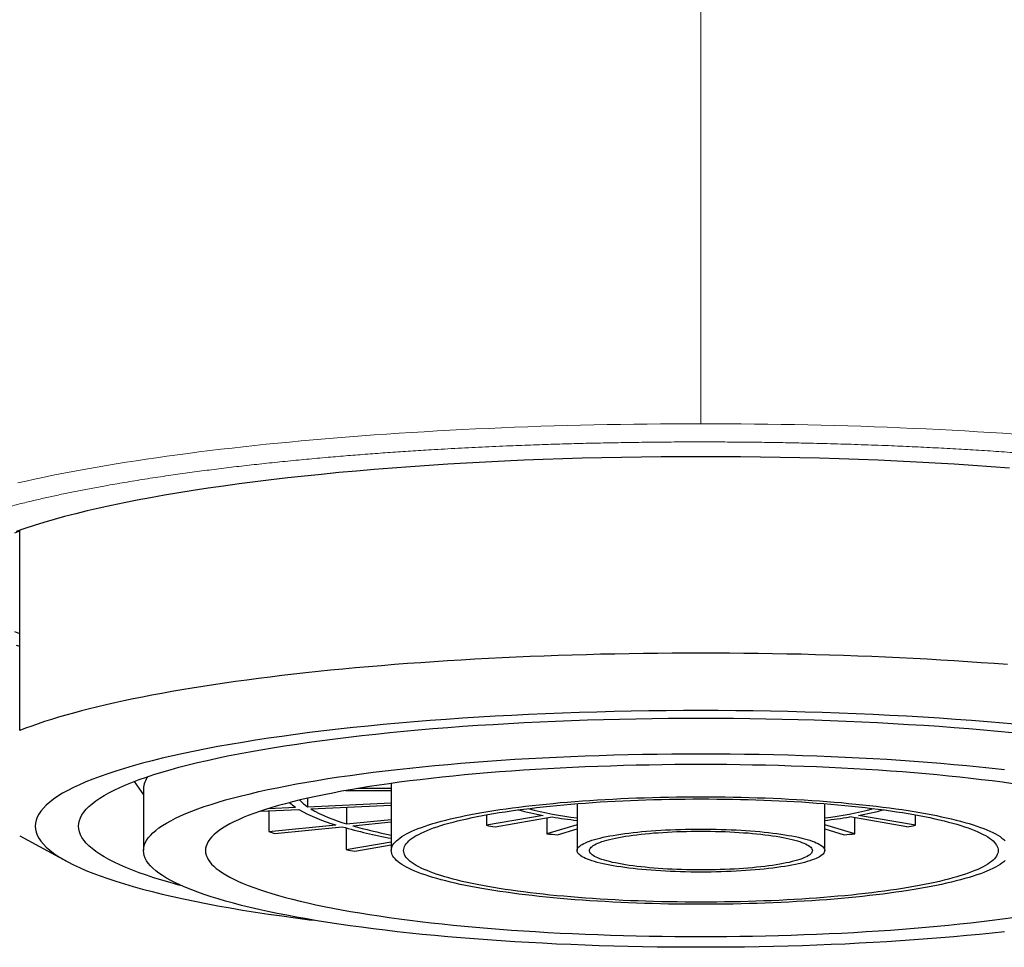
# Model space of a CAD drawing. Header units: millimetres. Extents: x 8 to 887, y 12 to 525.
# Tile 15 of 35: x 447 to 463, y 386 to 401. Entities that reach past the tile are written whole.
import ezdxf

# ---------------------------------------------------------------- set-up
doc = ezdxf.new("R2010")
doc.units = ezdxf.units.MM

msp = doc.modelspace()

# ---------------------------------------------------------------- linework, layer by layer
at = {"color": 252, "linetype": 'Continuous', "lineweight": 0}
msp.add_line((458.5, 394.508), (458.5, 417.111), dxfattribs=at)
at = {"color": 7, "linetype": 'Continuous', "lineweight": 30}
for p, q in [((447.5, 389.551), (447.5, 392.779)), ((449.348, 388.728), (449.5, 388.516)), ((449.5, 388.613), (449.5, 387.613)), ((453.501, 388.616), (452.96, 388.616)), ((453.5, 388.598), (453.5, 387.613)), ((453.501, 388.698), (453.501, 388.616)), ((452.148, 388.458), (452.148, 388.321)), ((452.759, 388.581), (453.5, 388.581)), ((451.387, 388.249), (452.007, 388.278)), ((451.517, 388.291), (451.955, 388.312)), ((452.148, 388.321), (453.5, 388.384)), ((452.2, 388.287), (453.5, 388.348)), ((452.778, 388.314), (452.778, 388.045)), ((456.5, 388.371), (456.5, 387.613)), ((460.5, 387.613), (460.5, 388.371)), ((451.522, 388.256), (451.522, 387.919)), ((452.778, 388.045), (453.5, 388.117)), ((455.036, 388.19), (455.036, 388.021)), ((455.955, 388.181), (455.036, 388.021)), ((455.177, 387.997), (456.097, 388.156)), ((456.014, 388.142), (456.014, 387.885)), ((461.823, 387.997), (460.903, 388.156)), ((460.986, 387.885), (460.986, 388.142)), ((461.964, 388.021), (461.045, 388.181)), ((461.964, 388.021), (461.964, 388.19)), ((451.522, 387.919), (452.605, 388.027)), ((451.622, 387.889), (452.705, 387.997)), ((452.773, 387.978), (452.773, 387.628)), ((452.878, 388.015), (453.5, 388.077)), ((456.5, 388.031), (456.014, 387.885)), ((456.187, 387.868), (456.5, 387.962)), ((460.986, 387.885), (460.5, 388.031)), ((460.5, 387.962), (460.813, 387.868)), ((447.5, 387.851), (448.264, 387.437)), ((452.773, 387.628), (453.5, 387.755)), ((452.914, 387.604), (453.5, 387.705))]:
    msp.add_line(p, q, dxfattribs=at)
at = {"color": 252, "linetype": 'Continuous', "lineweight": 0, "flags": 128}
for points in [[(447.472, 393.551), (447.604, 393.581), (447.738, 393.611), (447.874, 393.64), (448.014, 393.669), (448.156, 393.697), (448.3, 393.725), (448.447, 393.753), (448.597, 393.78), (448.749, 393.807), (448.903, 393.833), (449.06, 393.859), (449.219, 393.885), (449.38, 393.91), (449.544, 393.934), (449.71, 393.958), (449.878, 393.982), (450.048, 394.005), (450.22, 394.028), (450.394, 394.051), (450.571, 394.073), (450.749, 394.094), (450.929, 394.115), (451.111, 394.135), (451.295, 394.155), (451.48, 394.175), (451.668, 394.193), (451.857, 394.212), (452.047, 394.23), (452.239, 394.247), (452.433, 394.264), (452.629, 394.28), (452.825, 394.296), (453.023, 394.311), (453.223, 394.326), (453.424, 394.34), (453.626, 394.353), (453.829, 394.366), (454.033, 394.379), (454.239, 394.391), (454.445, 394.402), (454.653, 394.413), (454.861, 394.423), (455.071, 394.433), (455.281, 394.442), (455.492, 394.45), (455.704, 394.458), (455.916, 394.466), (456.129, 394.472), (456.343, 394.478), (456.557, 394.484), (456.772, 394.489), (456.987, 394.493), (457.202, 394.497), (457.418, 394.501), (457.634, 394.503), (457.85, 394.505), (458.067, 394.507), (458.283, 394.508), (458.5, 394.508)], [(458.5, 394.508), (458.717, 394.508), (458.933, 394.507), (459.15, 394.505), (459.366, 394.503), (459.582, 394.501), (459.798, 394.497), (460.013, 394.493), (460.228, 394.489), (460.443, 394.484), (460.657, 394.478), (460.871, 394.472), (461.084, 394.466), (461.296, 394.458), (461.508, 394.45), (461.719, 394.442), (461.929, 394.433), (462.139, 394.423), (462.347, 394.413), (462.555, 394.402), (462.761, 394.391), (462.967, 394.379), (463.171, 394.366), (463.374, 394.353), (463.576, 394.34)]]:
    msp.add_lwpolyline(points, dxfattribs=at)
at = {"color": 7, "linetype": 'Continuous', "lineweight": 30, "flags": 128}
for points in [[(458.5, 393.975), (458.179, 393.975), (457.859, 393.972), (457.539, 393.969), (457.22, 393.964), (456.901, 393.957), (456.584, 393.949), (456.268, 393.94), (455.953, 393.929), (455.64, 393.917), (455.329, 393.903), (455.021, 393.888), (454.715, 393.871), (454.411, 393.853), (454.11, 393.834), (453.812, 393.813), (453.517, 393.791), (453.226, 393.768), (452.939, 393.743), (452.655, 393.718), (452.375, 393.69), (452.099, 393.662), (451.828, 393.632), (451.562, 393.601), (451.3, 393.569), (451.043, 393.536), (450.791, 393.501), (450.544, 393.466), (450.303, 393.429), (450.068, 393.391), (449.838, 393.352), (449.614, 393.312), (449.396, 393.271), (449.185, 393.23), (448.98, 393.187), (448.781, 393.143), (448.59, 393.098), (448.404, 393.053), (448.226, 393.007), (448.055, 392.96), (447.891, 392.912), (447.734, 392.863), (447.585, 392.814), (447.443, 392.764)], [(463.483, 393.791), (463.188, 393.813), (462.89, 393.834), (462.589, 393.853), (462.285, 393.871), (461.979, 393.888), (461.671, 393.903), (461.36, 393.917), (461.047, 393.929), (460.732, 393.94), (460.416, 393.949), (460.099, 393.957), (459.78, 393.964), (459.461, 393.969), (459.141, 393.972), (458.821, 393.975), (458.5, 393.975)], [(447.419, 392.747), (447.5, 392.779)], [(447.5, 391.114), (447.419, 391.147)], [(447.443, 390.932), (447.5, 390.912)], [(463.45, 390.616), (463.238, 390.633), (463.024, 390.648), (462.808, 390.663), (462.591, 390.677), (462.372, 390.69), (462.152, 390.703), (461.93, 390.715), (461.708, 390.726), (461.483, 390.736), (461.258, 390.746), (461.032, 390.755), (460.805, 390.763), (460.577, 390.77), (460.348, 390.777), (460.119, 390.783), (459.888, 390.788), (459.658, 390.792), (459.427, 390.796), (459.195, 390.798), (458.964, 390.8), (458.732, 390.801), (458.5, 390.802), (458.268, 390.801), (458.036, 390.8), (457.805, 390.798), (457.573, 390.796), (457.342, 390.792), (457.112, 390.788), (456.881, 390.783), (456.652, 390.777), (456.423, 390.77), (456.195, 390.763), (455.968, 390.755), (455.742, 390.746), (455.517, 390.736), (455.292, 390.726), (455.07, 390.715), (454.848, 390.703), (454.628, 390.69), (454.409, 390.677), (454.192, 390.663), (453.976, 390.648), (453.762, 390.633), (453.55, 390.616), (453.34, 390.599), (453.131, 390.582), (452.925, 390.563), (452.72, 390.544), (452.518, 390.525), (452.318, 390.504), (452.121, 390.483), (451.925, 390.461), (451.733, 390.439), (451.542, 390.416), (451.355, 390.392), (451.17, 390.368), (450.987, 390.343), (450.808, 390.317), (450.631, 390.291), (450.458, 390.265), (450.287, 390.237), (450.12, 390.21), (449.955, 390.181), (449.794, 390.152), (449.636, 390.123), (449.481, 390.093), (449.33, 390.062), (449.182, 390.031), (449.038, 390), (448.897, 389.968), (448.76, 389.935), (448.626, 389.902), (448.496, 389.869), (448.37, 389.835), (448.247, 389.801), (448.129, 389.766), (448.014, 389.731), (447.903, 389.696), (447.796, 389.66), (447.694, 389.624), (447.595, 389.588), (447.5, 389.551)], [(463.629, 389.648), (463.38, 389.671), (463.128, 389.692), (462.872, 389.713), (462.614, 389.732), (462.352, 389.75), (462.088, 389.767), (461.822, 389.783), (461.553, 389.797), (461.282, 389.81), (461.01, 389.822), (460.735, 389.833), (460.459, 389.843), (460.182, 389.851), (459.903, 389.858), (459.624, 389.864), (459.343, 389.868), (459.063, 389.872), (458.781, 389.873), (458.5, 389.874), (458.219, 389.873), (457.937, 389.872), (457.657, 389.868), (457.376, 389.864), (457.097, 389.858), (456.818, 389.851), (456.541, 389.843), (456.265, 389.833), (455.99, 389.822), (455.718, 389.81), (455.447, 389.797), (455.178, 389.783), (454.912, 389.767), (454.648, 389.75), (454.386, 389.732), (454.128, 389.713), (453.872, 389.692), (453.62, 389.671), (453.371, 389.648), (453.125, 389.624), (452.883, 389.599), (452.645, 389.573), (452.411, 389.546), (452.181, 389.518), (451.956, 389.488), (451.735, 389.458), (451.518, 389.427), (451.307, 389.395), (451.1, 389.361), (450.899, 389.327), (450.702, 389.292), (450.511, 389.256), (450.326, 389.22), (450.146, 389.182), (449.971, 389.144), (449.803, 389.105), (449.641, 389.065), (449.484, 389.024), (449.334, 388.983), (449.19, 388.941), (449.053, 388.898), (448.922, 388.855), (448.797, 388.811), (448.679, 388.767), (448.568, 388.722), (448.464, 388.676), (448.367, 388.63), (448.276, 388.584), (448.193, 388.538), (448.116, 388.49), (448.047, 388.443), (447.985, 388.395), (447.93, 388.348), (447.882, 388.299), (447.842, 388.251), (447.809, 388.202), (447.783, 388.154), (447.765, 388.105), (447.754, 388.056), (447.75, 388.007), (447.754, 387.958), (447.765, 387.91), (447.783, 387.861), (447.809, 387.812), (447.842, 387.764), (447.882, 387.715), (447.93, 387.667), (447.985, 387.619), (448.047, 387.572), (448.116, 387.524), (448.193, 387.477), (448.276, 387.431), (448.367, 387.384), (448.464, 387.338), (448.568, 387.293), (448.679, 387.248), (448.797, 387.204), (448.922, 387.16), (449.053, 387.117), (449.19, 387.074), (449.334, 387.032), (449.484, 386.991), (449.641, 386.95), (449.803, 386.91), (449.971, 386.871), (450.146, 386.833), (450.326, 386.795), (450.511, 386.758), (450.702, 386.722), (450.899, 386.687), (451.1, 386.653), (451.307, 386.62), (451.518, 386.588), (451.735, 386.557), (451.956, 386.526), (452.181, 386.497), (452.258, 386.488)], [(448.45, 388.007), (448.453, 388.053), (448.464, 388.099), (448.481, 388.144), (448.505, 388.19), (448.536, 388.235), (448.574, 388.28), (448.618, 388.325), (448.67, 388.37), (448.728, 388.415), (448.792, 388.459), (448.864, 388.503), (448.942, 388.547), (449.026, 388.59), (449.118, 388.633), (449.215, 388.675), (449.319, 388.717), (449.429, 388.759), (449.545, 388.8), (449.668, 388.84), (449.796, 388.88), (449.931, 388.919), (450.071, 388.958), (450.218, 388.996), (450.369, 389.033), (450.527, 389.07), (450.69, 389.106), (450.858, 389.141), (451.031, 389.175), (451.21, 389.209), (451.394, 389.241), (451.582, 389.273), (451.775, 389.304), (451.973, 389.334), (452.175, 389.364), (452.382, 389.392), (452.593, 389.419), (452.808, 389.446), (453.026, 389.471), (453.249, 389.495), (453.475, 389.519), (453.705, 389.541), (453.937, 389.562), (454.173, 389.583), (454.412, 389.602), (454.654, 389.62), (454.898, 389.637), (455.145, 389.652), (455.394, 389.667), (455.646, 389.681), (455.899, 389.693), (456.154, 389.704), (456.41, 389.714), (456.669, 389.723), (456.928, 389.731), (457.188, 389.738), (457.449, 389.743), (457.711, 389.747), (457.974, 389.75), (458.237, 389.752), (458.5, 389.753), (458.763, 389.752), (459.026, 389.75), (459.289, 389.747), (459.551, 389.743), (459.812, 389.738), (460.072, 389.731), (460.331, 389.723), (460.59, 389.714), (460.846, 389.704), (461.101, 389.693), (461.354, 389.681), (461.606, 389.667), (461.855, 389.652), (462.102, 389.637), (462.346, 389.62), (462.588, 389.602), (462.827, 389.583), (463.063, 389.562), (463.295, 389.541), (463.525, 389.519)], [(463.402, 386.303), (463.202, 386.281), (463, 386.26), (462.794, 386.24), (462.586, 386.221), (462.375, 386.203), (462.161, 386.186), (461.944, 386.17), (461.725, 386.154), (461.504, 386.14), (461.281, 386.127), (461.056, 386.115), (460.829, 386.104), (460.601, 386.094), (460.371, 386.085), (460.14, 386.077), (459.908, 386.07), (459.675, 386.064), (459.441, 386.059), (459.206, 386.055), (458.971, 386.053), (458.736, 386.051), (458.5, 386.051), (458.264, 386.051), (458.029, 386.053), (457.794, 386.055), (457.559, 386.059), (457.325, 386.064), (457.092, 386.07), (456.86, 386.077), (456.629, 386.085), (456.399, 386.094), (456.171, 386.104), (455.944, 386.115), (455.719, 386.127), (455.496, 386.14), (455.275, 386.154), (455.056, 386.17), (454.839, 386.186), (454.625, 386.203), (454.414, 386.221), (454.206, 386.24), (454, 386.26), (453.798, 386.281), (453.598, 386.303), (453.402, 386.325), (453.21, 386.349), (453.021, 386.374), (452.836, 386.399), (452.655, 386.425), (452.478, 386.452), (452.305, 386.48), (452.136, 386.508), (451.972, 386.538), (451.812, 386.568), (451.656, 386.598), (451.506, 386.63), (451.36, 386.662), (451.219, 386.695), (451.083, 386.728), (450.952, 386.762), (450.826, 386.797), (450.706, 386.832), (450.591, 386.868), (450.481, 386.904), (450.377, 386.941), (450.278, 386.978), (450.185, 387.015), (450.098, 387.053), (450.016, 387.092), (449.94, 387.13), (449.871, 387.17), (449.807, 387.209), (449.749, 387.249), (449.697, 387.288), (449.651, 387.329), (449.611, 387.369), (449.577, 387.409), (449.549, 387.45), (449.528, 387.491), (449.512, 387.532), (449.503, 387.573), (449.5, 387.613), (449.503, 387.654), (449.512, 387.695), (449.528, 387.736), (449.549, 387.777), (449.577, 387.817), (449.611, 387.858), (449.651, 387.898), (449.697, 387.938), (449.749, 387.978), (449.807, 388.018), (449.871, 388.057), (449.94, 388.096), (450.016, 388.135), (450.098, 388.173), (450.185, 388.211), (450.278, 388.249), (450.377, 388.286), (450.481, 388.323), (450.591, 388.359), (450.706, 388.395), (450.826, 388.43), (450.952, 388.465), (451.083, 388.499), (451.219, 388.532), (451.36, 388.565), (451.506, 388.597), (451.656, 388.628), (451.812, 388.659), (451.972, 388.689), (452.136, 388.719), (452.305, 388.747), (452.478, 388.775), (452.655, 388.802), (452.836, 388.828), (453.021, 388.853), (453.21, 388.878), (453.402, 388.901), (453.598, 388.924), (453.798, 388.946), (454, 388.967), (454.206, 388.987), (454.414, 389.006), (454.625, 389.024), (454.839, 389.041), (455.056, 389.057), (455.275, 389.072), (455.496, 389.087), (455.719, 389.1), (455.944, 389.112), (456.171, 389.123), (456.399, 389.133), (456.629, 389.142), (456.86, 389.15), (457.092, 389.157), (457.325, 389.163), (457.559, 389.168), (457.794, 389.171), (458.029, 389.174), (458.264, 389.176), (458.5, 389.176), (458.736, 389.176), (458.971, 389.174), (459.206, 389.171), (459.441, 389.168), (459.675, 389.163), (459.908, 389.157), (460.14, 389.15), (460.371, 389.142), (460.601, 389.133), (460.829, 389.123), (461.056, 389.112), (461.281, 389.1), (461.504, 389.087), (461.725, 389.072), (461.944, 389.057), (462.161, 389.041), (462.375, 389.024), (462.586, 389.006), (462.794, 388.987), (463, 388.967), (463.202, 388.946), (463.402, 388.924)], [(463.535, 388.693), (463.37, 388.716), (463.202, 388.737), (463.031, 388.758), (462.857, 388.778), (462.68, 388.798), (462.5, 388.816), (462.317, 388.834), (462.132, 388.851), (461.944, 388.867), (461.754, 388.883), (461.561, 388.897), (461.367, 388.91), (461.17, 388.923), (460.972, 388.935), (460.772, 388.945), (460.571, 388.955), (460.368, 388.964), (460.163, 388.972), (459.958, 388.979), (459.751, 388.986), (459.544, 388.991), (459.336, 388.995), (459.128, 388.998), (458.919, 389.001), (458.709, 389.002), (458.5, 389.003), (458.291, 389.002), (458.081, 389.001), (457.872, 388.998), (457.664, 388.995), (457.456, 388.991), (457.249, 388.986), (457.042, 388.979), (456.837, 388.972), (456.632, 388.964), (456.429, 388.955), (456.228, 388.945), (456.028, 388.935), (455.83, 388.923), (455.633, 388.91), (455.439, 388.897), (455.246, 388.883), (455.056, 388.867), (454.868, 388.851), (454.683, 388.834), (454.5, 388.816), (454.32, 388.798), (454.143, 388.778), (453.969, 388.758), (453.798, 388.737), (453.63, 388.716), (453.465, 388.693), (453.304, 388.67), (453.147, 388.646), (452.993, 388.621), (452.843, 388.596), (452.697, 388.57), (452.555, 388.543), (452.417, 388.516), (452.283, 388.488), (452.153, 388.459), (452.028, 388.43), (451.907, 388.4), (451.791, 388.37), (451.679, 388.339), (451.572, 388.308), (451.469, 388.276), (451.372, 388.244), (451.279, 388.211), (451.192, 388.178), (451.109, 388.145), (451.031, 388.111), (450.959, 388.077), (450.892, 388.043), (450.829, 388.008), (450.773, 387.973), (450.721, 387.938), (450.675, 387.902), (450.634, 387.867), (450.598, 387.831), (450.568, 387.795), (450.544, 387.759), (450.525, 387.722), (450.511, 387.686), (450.503, 387.65), (450.5, 387.613), (450.503, 387.577), (450.511, 387.541), (450.525, 387.504), (450.544, 387.468), (450.568, 387.432), (450.598, 387.396), (450.634, 387.36), (450.675, 387.325), (450.721, 387.289), (450.773, 387.254), (450.829, 387.219), (450.892, 387.184), (450.959, 387.15), (451.031, 387.116), (451.109, 387.082), (451.192, 387.048), (451.279, 387.015), (451.372, 386.983), (451.469, 386.951), (451.572, 386.919), (451.679, 386.888), (451.791, 386.857), (451.907, 386.827), (452.028, 386.797), (452.153, 386.768), (452.283, 386.739), (452.417, 386.711), (452.555, 386.684), (452.697, 386.657), (452.843, 386.631), (452.993, 386.606), (453.147, 386.581), (453.304, 386.557), (453.465, 386.534), (453.63, 386.511), (453.798, 386.49), (453.969, 386.469), (454.143, 386.448), (454.32, 386.429), (454.5, 386.41), (454.683, 386.393), (454.868, 386.376), (455.056, 386.36), (455.246, 386.344), (455.439, 386.33), (455.633, 386.317), (455.83, 386.304), (456.028, 386.292), (456.228, 386.281), (456.429, 386.272), (456.632, 386.263), (456.837, 386.255), (457.042, 386.248), (457.249, 386.241), (457.456, 386.236), (457.664, 386.232), (457.872, 386.229), (458.081, 386.226), (458.291, 386.225), (458.5, 386.224), (458.709, 386.225), (458.919, 386.226), (459.128, 386.229), (459.336, 386.232), (459.544, 386.236), (459.751, 386.241), (459.958, 386.248), (460.163, 386.255), (460.368, 386.263), (460.571, 386.272), (460.772, 386.281), (460.972, 386.292), (461.17, 386.304), (461.367, 386.317), (461.561, 386.33), (461.754, 386.344), (461.944, 386.36), (462.132, 386.376), (462.317, 386.393), (462.5, 386.41), (462.68, 386.429), (462.857, 386.448), (463.031, 386.469), (463.202, 386.49), (463.37, 386.511), (463.535, 386.534)], [(453.5, 387.613), (453.502, 387.636), (453.507, 387.659), (453.515, 387.682), (453.527, 387.704), (453.543, 387.727), (453.562, 387.749), (453.584, 387.772), (453.609, 387.794), (453.638, 387.816), (453.67, 387.838), (453.706, 387.86), (453.745, 387.882), (453.787, 387.903), (453.832, 387.925), (453.881, 387.946), (453.932, 387.967), (453.987, 387.987), (454.045, 388.008), (454.106, 388.028), (454.17, 388.048), (454.237, 388.067), (454.307, 388.086), (454.379, 388.105), (454.455, 388.124), (454.533, 388.142), (454.614, 388.16), (454.698, 388.177), (454.784, 388.194), (454.873, 388.211), (454.964, 388.227), (455.058, 388.243), (455.154, 388.259), (455.253, 388.274), (455.353, 388.288), (455.456, 388.302), (455.561, 388.316), (455.668, 388.329), (455.777, 388.342), (455.888, 388.354), (456, 388.365), (456.114, 388.376), (456.23, 388.387), (456.347, 388.397), (456.466, 388.407), (456.587, 388.416), (456.708, 388.424), (456.831, 388.432), (456.955, 388.439), (457.08, 388.446), (457.206, 388.452), (457.333, 388.458), (457.46, 388.463), (457.589, 388.467), (457.718, 388.471), (457.847, 388.474), (457.977, 388.477), (458.108, 388.479), (458.238, 388.48), (458.369, 388.481), (458.5, 388.482), (458.631, 388.481), (458.762, 388.48), (458.892, 388.479), (459.023, 388.477), (459.153, 388.474), (459.282, 388.471), (459.411, 388.467), (459.54, 388.463), (459.667, 388.458), (459.794, 388.452), (459.92, 388.446), (460.045, 388.439), (460.169, 388.432), (460.292, 388.424), (460.413, 388.416), (460.534, 388.407), (460.653, 388.397), (460.77, 388.387), (460.886, 388.376), (461, 388.365), (461.112, 388.354), (461.223, 388.342), (461.332, 388.329), (461.439, 388.316), (461.544, 388.302), (461.647, 388.288), (461.747, 388.274), (461.846, 388.259), (461.942, 388.243), (462.036, 388.227), (462.127, 388.211), (462.216, 388.194), (462.302, 388.177), (462.386, 388.16), (462.467, 388.142), (462.545, 388.124), (462.621, 388.105), (462.693, 388.086), (462.763, 388.067), (462.83, 388.048), (462.894, 388.028), (462.955, 388.008), (463.013, 387.987), (463.068, 387.967), (463.119, 387.946), (463.168, 387.925), (463.213, 387.903), (463.255, 387.882), (463.294, 387.86), (463.33, 387.838), (463.362, 387.816), (463.391, 387.794), (463.416, 387.772)], [(453.7, 387.613), (453.702, 387.636), (453.707, 387.658), (453.715, 387.68), (453.727, 387.702), (453.742, 387.724), (453.761, 387.746), (453.783, 387.768), (453.808, 387.79), (453.837, 387.811), (453.869, 387.833), (453.904, 387.854), (453.943, 387.875), (453.985, 387.896), (454.03, 387.917), (454.078, 387.938), (454.129, 387.958), (454.183, 387.978), (454.241, 387.998), (454.301, 388.017), (454.365, 388.037), (454.431, 388.056), (454.5, 388.074), (454.572, 388.093), (454.647, 388.111), (454.725, 388.128), (454.805, 388.145), (454.888, 388.162), (454.973, 388.179), (455.061, 388.195), (455.151, 388.211), (455.244, 388.226), (455.339, 388.241), (455.436, 388.255), (455.536, 388.269), (455.637, 388.282), (455.741, 388.295), (455.847, 388.308), (455.954, 388.32), (456.063, 388.332), (456.174, 388.343), (456.287, 388.353), (456.401, 388.363), (456.517, 388.372), (456.634, 388.381), (456.752, 388.39), (456.872, 388.398), (456.992, 388.405), (457.114, 388.411), (457.237, 388.418), (457.361, 388.423), (457.485, 388.428), (457.611, 388.433), (457.736, 388.436), (457.863, 388.44), (457.99, 388.442), (458.117, 388.444), (458.245, 388.446), (458.372, 388.447), (458.5, 388.447), (458.628, 388.447), (458.755, 388.446), (458.883, 388.444), (459.01, 388.442), (459.137, 388.44), (459.264, 388.436), (459.389, 388.433), (459.515, 388.428), (459.639, 388.423), (459.763, 388.418), (459.886, 388.411), (460.008, 388.405), (460.128, 388.398), (460.248, 388.39), (460.366, 388.381), (460.483, 388.372), (460.599, 388.363), (460.713, 388.353), (460.826, 388.343), (460.937, 388.332), (461.046, 388.32), (461.153, 388.308), (461.259, 388.295), (461.363, 388.282), (461.464, 388.269), (461.564, 388.255), (461.661, 388.241), (461.756, 388.226), (461.849, 388.211), (461.939, 388.195), (462.027, 388.179), (462.112, 388.162), (462.195, 388.145), (462.275, 388.128), (462.353, 388.111), (462.428, 388.093), (462.5, 388.074), (462.569, 388.056), (462.635, 388.037), (462.699, 388.017), (462.759, 387.998), (462.817, 387.978), (462.871, 387.958), (462.922, 387.938), (462.97, 387.917), (463.015, 387.896), (463.057, 387.875), (463.096, 387.854), (463.131, 387.833), (463.163, 387.811), (463.192, 387.79), (463.217, 387.768), (463.239, 387.746), (463.258, 387.724), (463.273, 387.702), (463.285, 387.68), (463.293, 387.658), (463.298, 387.636), (463.3, 387.613), (463.298, 387.591), (463.293, 387.569), (463.285, 387.547), (463.273, 387.525), (463.258, 387.503), (463.239, 387.481), (463.217, 387.459), (463.192, 387.437), (463.163, 387.416), (463.131, 387.394), (463.096, 387.373), (463.057, 387.352), (463.015, 387.331), (462.97, 387.31), (462.922, 387.289), (462.871, 387.269), (462.817, 387.249), (462.759, 387.229), (462.699, 387.21), (462.635, 387.19), (462.569, 387.171), (462.5, 387.153), (462.428, 387.134), (462.353, 387.116), (462.275, 387.099), (462.195, 387.081), (462.112, 387.065), (462.027, 387.048), (461.939, 387.032), (461.849, 387.016), (461.756, 387.001), (461.661, 386.986), (461.564, 386.972), (461.464, 386.958), (461.363, 386.944), (461.259, 386.931), (461.153, 386.919), (461.046, 386.907), (460.937, 386.895), (460.826, 386.884), (460.713, 386.874), (460.599, 386.864), (460.483, 386.854), (460.366, 386.846), (460.248, 386.837), (460.128, 386.829), (460.008, 386.822), (459.886, 386.815), (459.763, 386.809), (459.639, 386.804), (459.515, 386.799), (459.389, 386.794), (459.264, 386.791), (459.137, 386.787), (459.01, 386.785), (458.883, 386.783), (458.755, 386.781), (458.628, 386.78), (458.5, 386.78), (458.372, 386.78), (458.245, 386.781), (458.117, 386.783), (457.99, 386.785), (457.863, 386.787), (457.736, 386.791), (457.611, 386.794), (457.485, 386.799), (457.361, 386.804), (457.237, 386.809), (457.114, 386.815), (456.992, 386.822), (456.872, 386.829), (456.752, 386.837), (456.634, 386.846), (456.517, 386.854), (456.401, 386.864), (456.287, 386.874), (456.174, 386.884), (456.063, 386.895), (455.954, 386.907), (455.847, 386.919), (455.741, 386.931), (455.637, 386.944), (455.536, 386.958), (455.436, 386.972), (455.339, 386.986), (455.244, 387.001), (455.151, 387.016), (455.061, 387.032), (454.973, 387.048), (454.888, 387.065), (454.805, 387.081), (454.725, 387.099), (454.647, 387.116), (454.572, 387.134), (454.5, 387.153), (454.431, 387.171), (454.365, 387.19), (454.301, 387.21), (454.241, 387.229), (454.183, 387.249), (454.129, 387.269), (454.078, 387.289), (454.03, 387.31), (453.985, 387.331), (453.943, 387.352), (453.904, 387.373), (453.869, 387.394), (453.837, 387.416), (453.808, 387.437), (453.783, 387.459), (453.761, 387.481), (453.742, 387.503), (453.727, 387.525), (453.715, 387.547), (453.707, 387.569), (453.702, 387.591), (453.7, 387.613)], [(450.117, 387.045), (450.071, 387.057), (449.931, 387.096), (449.796, 387.135), (449.668, 387.175), (449.545, 387.215), (449.429, 387.256), (449.319, 387.298), (449.215, 387.34), (449.118, 387.382), (449.026, 387.425), (448.942, 387.468), (448.864, 387.512), (448.792, 387.556), (448.728, 387.6), (448.67, 387.645), (448.618, 387.689), (448.574, 387.734), (448.536, 387.78), (448.505, 387.825), (448.481, 387.87), (448.464, 387.916), (448.453, 387.962), (448.45, 388.007)], [(456.5, 387.613), (456.502, 387.628), (456.507, 387.642), (456.515, 387.656), (456.527, 387.671), (456.543, 387.685), (456.561, 387.699), (456.583, 387.713), (456.608, 387.726), (456.637, 387.74), (456.668, 387.753), (456.703, 387.766), (456.741, 387.779), (456.782, 387.791), (456.826, 387.803), (456.872, 387.815), (456.922, 387.827), (456.974, 387.838), (457.029, 387.849), (457.086, 387.859), (457.145, 387.869), (457.207, 387.878), (457.272, 387.887), (457.338, 387.896), (457.406, 387.904), (457.476, 387.912), (457.548, 387.919), (457.622, 387.925), (457.697, 387.931), (457.773, 387.937), (457.851, 387.942), (457.929, 387.946), (458.009, 387.95), (458.09, 387.953), (458.171, 387.956), (458.253, 387.958), (458.335, 387.96), (458.417, 387.96), (458.5, 387.961), (458.583, 387.96), (458.665, 387.96), (458.747, 387.958), (458.829, 387.956), (458.91, 387.953), (458.991, 387.95), (459.071, 387.946), (459.149, 387.942), (459.227, 387.937), (459.303, 387.931), (459.378, 387.925), (459.452, 387.919), (459.524, 387.912), (459.594, 387.904), (459.662, 387.896), (459.728, 387.887), (459.793, 387.878), (459.855, 387.869), (459.914, 387.859), (459.971, 387.849), (460.026, 387.838), (460.078, 387.827), (460.128, 387.815), (460.174, 387.803), (460.218, 387.791), (460.259, 387.779), (460.297, 387.766), (460.332, 387.753), (460.363, 387.74), (460.392, 387.726), (460.417, 387.713), (460.439, 387.699), (460.457, 387.685), (460.473, 387.671), (460.485, 387.656), (460.493, 387.642), (460.498, 387.628), (460.5, 387.613), (460.498, 387.599), (460.493, 387.585), (460.485, 387.57), (460.473, 387.556), (460.457, 387.542), (460.439, 387.528), (460.417, 387.514), (460.392, 387.501), (460.363, 387.487), (460.332, 387.474), (460.297, 387.461), (460.259, 387.448), (460.218, 387.436), (460.174, 387.423), (460.128, 387.412), (460.078, 387.4), (460.026, 387.389), (459.971, 387.378), (459.914, 387.368), (459.855, 387.358), (459.793, 387.348), (459.728, 387.339), (459.662, 387.331), (459.594, 387.323), (459.524, 387.315), (459.452, 387.308), (459.378, 387.301), (459.303, 387.295), (459.227, 387.29), (459.149, 387.285), (459.071, 387.281), (458.991, 387.277), (458.91, 387.274), (458.829, 387.271), (458.747, 387.269), (458.665, 387.267), (458.583, 387.266), (458.5, 387.266), (458.417, 387.266), (458.335, 387.267), (458.253, 387.269), (458.171, 387.271), (458.09, 387.274), (458.009, 387.277), (457.929, 387.281), (457.851, 387.285), (457.773, 387.29), (457.697, 387.295), (457.622, 387.301), (457.548, 387.308), (457.476, 387.315), (457.406, 387.323), (457.338, 387.331), (457.272, 387.339), (457.207, 387.348), (457.145, 387.358), (457.086, 387.368), (457.029, 387.378), (456.974, 387.389), (456.922, 387.4), (456.872, 387.412), (456.826, 387.423), (456.782, 387.436), (456.741, 387.448), (456.703, 387.461), (456.668, 387.474), (456.637, 387.487), (456.608, 387.501), (456.583, 387.514), (456.561, 387.528), (456.543, 387.542), (456.527, 387.556), (456.515, 387.57), (456.507, 387.585), (456.502, 387.599), (456.5, 387.613)], [(456.7, 387.613), (456.702, 387.627), (456.707, 387.641), (456.715, 387.654), (456.727, 387.668), (456.743, 387.681), (456.761, 387.694), (456.783, 387.707), (456.809, 387.72), (456.837, 387.733), (456.869, 387.746), (456.903, 387.758), (456.941, 387.77), (456.982, 387.781), (457.026, 387.793), (457.072, 387.804), (457.121, 387.814), (457.173, 387.825), (457.227, 387.834), (457.284, 387.844), (457.343, 387.853), (457.404, 387.861), (457.468, 387.869), (457.533, 387.877), (457.6, 387.884), (457.669, 387.891), (457.739, 387.897), (457.811, 387.902), (457.884, 387.907), (457.959, 387.912), (458.034, 387.915), (458.11, 387.919), (458.187, 387.921), (458.265, 387.923), (458.343, 387.925), (458.421, 387.926), (458.5, 387.926), (458.579, 387.926), (458.657, 387.925), (458.735, 387.923), (458.813, 387.921), (458.89, 387.919), (458.966, 387.915), (459.041, 387.912), (459.116, 387.907), (459.189, 387.902), (459.261, 387.897), (459.331, 387.891), (459.4, 387.884), (459.467, 387.877), (459.532, 387.869), (459.596, 387.861), (459.657, 387.853), (459.716, 387.844), (459.773, 387.834), (459.827, 387.825), (459.879, 387.814), (459.928, 387.804), (459.974, 387.793), (460.018, 387.781), (460.059, 387.77), (460.097, 387.758), (460.131, 387.746), (460.163, 387.733), (460.191, 387.72), (460.217, 387.707), (460.239, 387.694), (460.257, 387.681), (460.273, 387.668), (460.285, 387.654), (460.293, 387.641), (460.298, 387.627), (460.3, 387.613), (460.298, 387.6), (460.293, 387.586), (460.285, 387.573), (460.273, 387.559), (460.257, 387.546), (460.239, 387.533), (460.217, 387.519), (460.191, 387.507), (460.163, 387.494), (460.131, 387.481), (460.097, 387.469), (460.059, 387.457), (460.018, 387.445), (459.974, 387.434), (459.928, 387.423), (459.879, 387.413), (459.827, 387.402), (459.773, 387.392), (459.716, 387.383), (459.657, 387.374), (459.596, 387.365), (459.532, 387.357), (459.467, 387.35), (459.4, 387.343), (459.331, 387.336), (459.261, 387.33), (459.189, 387.325), (459.116, 387.32), (459.041, 387.315), (458.966, 387.312), (458.89, 387.308), (458.813, 387.306), (458.735, 387.304), (458.657, 387.302), (458.579, 387.301), (458.5, 387.301), (458.421, 387.301), (458.343, 387.302), (458.265, 387.304), (458.187, 387.306), (458.11, 387.308), (458.034, 387.312), (457.959, 387.315), (457.884, 387.32), (457.811, 387.325), (457.739, 387.33), (457.669, 387.336), (457.6, 387.343), (457.533, 387.35), (457.468, 387.357), (457.404, 387.365), (457.343, 387.374), (457.284, 387.383), (457.227, 387.392), (457.173, 387.402), (457.121, 387.413), (457.072, 387.423), (457.026, 387.434), (456.982, 387.445), (456.941, 387.457), (456.903, 387.469), (456.869, 387.481), (456.837, 387.494), (456.809, 387.507), (456.783, 387.519), (456.761, 387.533), (456.743, 387.546), (456.727, 387.559), (456.715, 387.573), (456.707, 387.586), (456.702, 387.6), (456.7, 387.613)], [(463.416, 387.455), (463.391, 387.433), (463.362, 387.411), (463.33, 387.389), (463.294, 387.367), (463.255, 387.345), (463.213, 387.324), (463.168, 387.302), (463.119, 387.281), (463.068, 387.26), (463.013, 387.24), (462.955, 387.219), (462.894, 387.199), (462.83, 387.179), (462.763, 387.16), (462.693, 387.141), (462.621, 387.122), (462.545, 387.103), (462.467, 387.085), (462.386, 387.067), (462.302, 387.05), (462.216, 387.032), (462.127, 387.016), (462.036, 386.999), (461.942, 386.984), (461.846, 386.968), (461.747, 386.953), (461.647, 386.939), (461.544, 386.925), (461.439, 386.911), (461.332, 386.898), (461.223, 386.885), (461.112, 386.873), (461, 386.862), (460.886, 386.85), (460.77, 386.84), (460.653, 386.83), (460.534, 386.82), (460.413, 386.811), (460.292, 386.803), (460.169, 386.795), (460.045, 386.788), (459.92, 386.781), (459.794, 386.775), (459.667, 386.769), (459.54, 386.764), (459.411, 386.76), (459.282, 386.756), (459.153, 386.753), (459.023, 386.75), (458.892, 386.748), (458.762, 386.746), (458.631, 386.745), (458.5, 386.745), (458.369, 386.745), (458.238, 386.746), (458.108, 386.748), (457.977, 386.75), (457.847, 386.753), (457.718, 386.756), (457.589, 386.76), (457.46, 386.764), (457.333, 386.769), (457.206, 386.775), (457.08, 386.781), (456.955, 386.788), (456.831, 386.795), (456.708, 386.803), (456.587, 386.811), (456.466, 386.82), (456.347, 386.83), (456.23, 386.84), (456.114, 386.85), (456, 386.862), (455.888, 386.873), (455.777, 386.885), (455.668, 386.898), (455.561, 386.911), (455.456, 386.925), (455.353, 386.939), (455.253, 386.953), (455.154, 386.968), (455.058, 386.984), (454.964, 386.999), (454.873, 387.016), (454.784, 387.032), (454.698, 387.05), (454.614, 387.067), (454.533, 387.085), (454.455, 387.103), (454.379, 387.122), (454.307, 387.141), (454.237, 387.16), (454.17, 387.179), (454.106, 387.199), (454.045, 387.219), (453.987, 387.24), (453.932, 387.26), (453.881, 387.281), (453.832, 387.302), (453.787, 387.324), (453.745, 387.345), (453.706, 387.367), (453.67, 387.389), (453.638, 387.411), (453.609, 387.433), (453.584, 387.455), (453.562, 387.478), (453.543, 387.5), (453.527, 387.523), (453.515, 387.545), (453.507, 387.568), (453.502, 387.591), (453.5, 387.613)]]:
    msp.add_lwpolyline(points, dxfattribs=at)
at = {"color": 252, "linetype": 'Continuous', "lineweight": 0}
msp.add_arc((458.291, 400.819), 16.293, 89.2654, 179.248, dxfattribs=at)
at = {"color": 7, "linetype": 'Continuous', "lineweight": 30}
for centre, radius, start, end in [((449.827, 388.605), 0.327, 141.5611, 178.671), ((453.652, 388.598), 0.152, 173.4159, 179.9916), ((452.502, 388.856), 0.642, 221.7268, 236.5249), ((452.39, 388.953), 0.775, 226.7979, 235.8485), ((453.361, 390.671), 2.75, 240.4794, 254.0314), ((453.513, 390.61), 2.668, 240.5063, 254.0045), ((456.832, 393.077), 4.974, 255.0659, 259.8447), ((457.249, 394.252), 6.156, 255.5343, 263.011), ((459.751, 394.252), 6.156, 276.989, 284.4657), ((460.168, 393.077), 4.974, 280.1553, 284.9341), ((457.653, 397.728), 9.697, 260.7628, 263.1686), ((459.347, 397.728), 9.697, 276.8314, 279.2372), ((455.14, 396.596), 8.937, 254.1872, 259.4245), ((455.115, 395.867), 8.165, 254.0997, 258.5909), ((456.854, 398.074), 10.216, 259.7464, 260.5514), ((460.146, 398.074), 10.216, 279.4486, 280.2536), ((453.461, 394.183), 6.557, 252.8042, 253.7167), ((457.918, 406.008), 18.223, 264.0012, 264.5486), ((459.082, 406.008), 18.223, 275.4514, 275.9988), ((455.757, 404.394), 17.029, 259.9075, 260.3904)]:
    msp.add_arc(centre, radius, start, end, dxfattribs=at)
at = {"color": 252, "linetype": 'Continuous', "lineweight": 0}
for points in [[(445.657, 391.244), (445.626, 391.263), (445.563, 391.301), (445.481, 391.359), (445.407, 391.417), (445.341, 391.475), (445.291, 391.527), (445.253, 391.572), (445.224, 391.61), (445.199, 391.649), (445.177, 391.688), (445.159, 391.727), (445.142, 391.775), (445.129, 391.834), (445.125, 391.902), (445.132, 391.97), (445.151, 392.038), (445.182, 392.106), (445.224, 392.174), (445.277, 392.241), (445.34, 392.306), (445.411, 392.369), (445.488, 392.428), (445.573, 392.488), (445.668, 392.546), (445.759, 392.598), (445.845, 392.642), (445.921, 392.68), (446.001, 392.717), (446.085, 392.755), (446.173, 392.792), (446.284, 392.837), (446.423, 392.889), (446.592, 392.949), (446.77, 393.007), (446.958, 393.065), (447.156, 393.122), (447.363, 393.177), (447.579, 393.232), (447.797, 393.284), (448.015, 393.333), (448.231, 393.379), (448.453, 393.424), (448.682, 393.468), (448.89, 393.506), (449.075, 393.539), (449.235, 393.566), (449.398, 393.593), (449.564, 393.619), (449.732, 393.645), (449.946, 393.676), (450.207, 393.713), (450.519, 393.755), (450.837, 393.795), (451.161, 393.833), (451.492, 393.869), (451.829, 393.904), (452.173, 393.937), (452.51, 393.968), (452.84, 393.995), (453.16, 394.02), (453.484, 394.044), (453.812, 394.066), (454.104, 394.084), (454.36, 394.099), (454.58, 394.111), (454.8, 394.123), (455.022, 394.134), (455.246, 394.144), (455.52, 394.155), (455.844, 394.167), (456.22, 394.18), (456.597, 394.19), (456.975, 394.198), (457.354, 394.205), (457.735, 394.21), (458.117, 394.213), (458.372, 394.213), (458.5, 394.213)], [(458.5, 394.213), (458.614, 394.213), (458.843, 394.213), (459.185, 394.21), (459.527, 394.207), (459.867, 394.201), (460.167, 394.195), (460.428, 394.189), (460.649, 394.183), (460.87, 394.177), (461.09, 394.169), (461.31, 394.162), (461.585, 394.151), (461.912, 394.137), (462.29, 394.118), (462.664, 394.098), (463.035, 394.076), (463.402, 394.052), (463.764, 394.026), (464.123, 393.998), (464.466, 393.97), (464.791, 393.941), (465.099, 393.911), (465.403, 393.88), (465.701, 393.848), (465.961, 393.819), (466.183, 393.792), (466.37, 393.769), (466.555, 393.745), (466.738, 393.721), (466.919, 393.696), (467.136, 393.664), (467.387, 393.627), (467.669, 393.582), (467.944, 393.536), (468.21, 393.488), (468.468, 393.44), (468.718, 393.39), (468.961, 393.338), (469.187, 393.288), (469.397, 393.238), (469.592, 393.189), (469.78, 393.139), (469.96, 393.089), (470.113, 393.043), (470.24, 393.003), (470.346, 392.969), (470.448, 392.934), (470.547, 392.9), (470.643, 392.864), (470.759, 392.82), (470.89, 392.766), (471.033, 392.702), (471.165, 392.638), (471.285, 392.573), (471.395, 392.508), (471.493, 392.442), (471.581, 392.376), (471.655, 392.311), (471.716, 392.248), (471.766, 392.188), (471.806, 392.127), (471.837, 392.066), (471.857, 392.013), (471.868, 391.966), (471.873, 391.926), (471.874, 391.886), (471.872, 391.846), (471.865, 391.806), (471.852, 391.757), (471.83, 391.699), (471.793, 391.633), (471.745, 391.567), (471.687, 391.502), (471.618, 391.437), (471.537, 391.372), (471.447, 391.308), (471.378, 391.265), (471.343, 391.244)]]:
    msp.add_open_spline(points, degree=3, knots=[0, 0, 0, 0, 0.013849, 0.027667, 0.041464, 0.055247, 0.069027, 0.078052, 0.087082, 0.096119, 0.105166, 0.114226, 0.123301, 0.139182, 0.155023, 0.170837, 0.18664, 0.202444, 0.218262, 0.23411, 0.25, 0.264231, 0.278429, 0.292604, 0.306766, 0.320924, 0.330197, 0.339476, 0.348763, 0.358061, 0.367372, 0.376701, 0.392153, 0.407568, 0.422959, 0.43834, 0.453721, 0.469117, 0.484539, 0.5, 0.513847, 0.527663, 0.541459, 0.555242, 0.569022, 0.578047, 0.587077, 0.596115, 0.605164, 0.614225, 0.623301, 0.639182, 0.655023, 0.670837, 0.68664, 0.702444, 0.718262, 0.73411, 0.75, 0.764231, 0.778429, 0.792604, 0.806766, 0.820924, 0.830197, 0.839476, 0.848763, 0.858061, 0.867372, 0.876701, 0.892155, 0.907572, 0.922965, 0.938345, 0.953726, 0.969121, 0.984541, 1, 1, 1, 1], dxfattribs=at)

doc.saveas('drawing.dxf')
